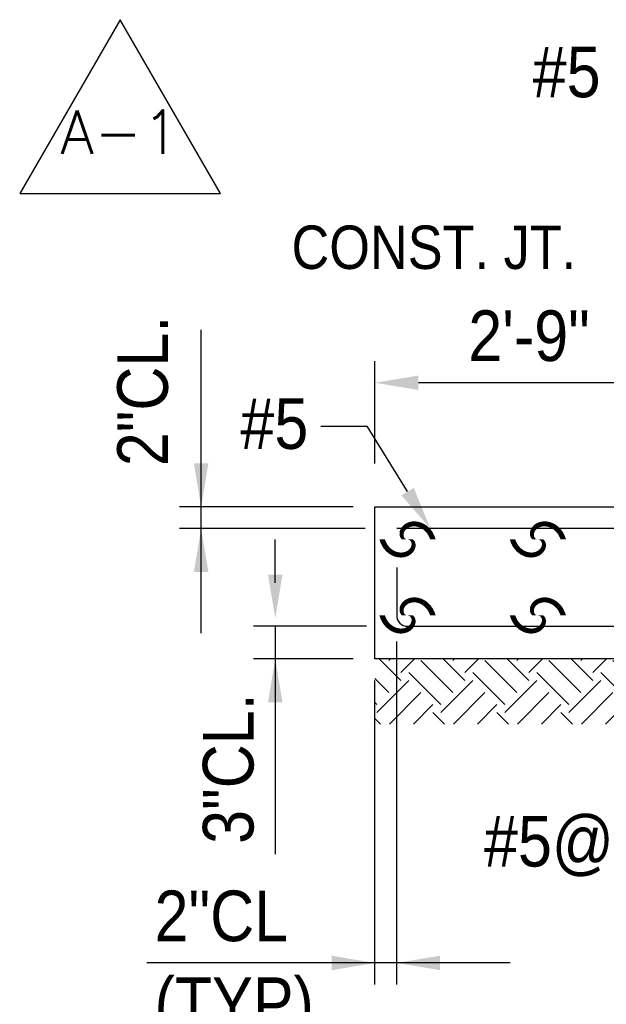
# Model space of a CAD drawing. Extents: x -132 to 3250, y 149 to 2856.
# Tile 22 of 41: x 2524 to 2686, y 1259 to 1531. Entities that reach past the tile are written whole.
import ezdxf
from ezdxf.enums import TextEntityAlignment as Align

# ---------------------------------------------------------------- set-up
doc = ezdxf.new("R2010")
doc.units = 0
doc.header["$LTSCALE"] = 96
doc.header["$MEASUREMENT"] = 0
doc.layers.get('0').update_dxf_attribs({"color": 2, "linetype": 'CONTINUOUS'})
for name, color, linetype in [('NOTE-ANNT', 1, 'CONTINUOUS'), ('REV-A1', 1, 'CONTINUOUS'), ('REV-SYMBOLS', 1, 'CONTINUOUS'), ('S1', 2, 'CONTINUOUS'), ('S3', 4, 'CONTINUOUS'), ('S5', 1, 'CONTINUOUS'), ('S5R', 1, 'CONTINUOUS'), ('S6', 1, 'CONTINUOUS'), ('S7', 3, 'CONTINUOUS'), ('S7R', 3, 'CONTINUOUS')]:
    doc.layers.add(name, color=color, linetype=linetype)
doc.styles.add('ANNTEXT', font='romans.shx')
doc.styles.add('SX-FRAC', font='SX-FRAC.shx', dxfattribs={"width": 0.9, "height": 1.322835})

# ---------------------------------------------------------------- blocks, each defined once
blk = doc.blocks.new('*X43')
at = {"color": 0}
for p, q in [((1219.76, 457.41), (1213.78, 463.39)), ((1216.44, 462.93), (1216.9, 463.39)), ((1219.76, 459.62), (1223.53, 463.39)), ((1234.12, 454.1), (1225.28, 462.93)), ((1237.44, 457.41), (1231.46, 463.39)), ((1234.12, 462.93), (1234.58, 463.39)), ((1237.44, 459.62), (1241.21, 463.39)), ((1251.8, 454.1), (1242.96, 462.93)), ((1255.11, 457.41), (1249.13, 463.39)), ((1251.8, 462.93), (1252.26, 463.39)), ((1255.11, 459.62), (1258.89, 463.39)), ((1269.48, 454.1), (1260.64, 462.93)), ((1272.79, 457.41), (1266.81, 463.39)), ((1269.48, 462.93), (1269.93, 463.39)), ((1272.79, 459.62), (1276.56, 463.39)), ((1284.74, 456.51), (1278.32, 462.93)), ((1286.6, 461.28), (1284.49, 463.39)), ((1287.16, 462.93), (1287.31, 463.09)), ((1216.44, 454.1), (1212.6, 457.94)), ((1213.13, 448.57), (1221.97, 457.41)), ((1230.81, 450.78), (1221.97, 459.62)), ((1230.81, 448.57), (1239.65, 457.41)), ((1248.49, 450.78), (1239.65, 459.62)), ((1248.49, 448.57), (1257.32, 457.41)), ((1266.16, 450.78), (1257.32, 459.62)), ((1266.16, 448.57), (1275, 457.41)), ((1282.87, 451.75), (1275, 459.62)), ((1216.58, 445.39), (1225.28, 454.1)), ((1234.26, 445.39), (1242.96, 454.1)), ((1251.93, 445.39), (1260.64, 454.1)), ((1269.61, 445.39), (1278.32, 454.1)), ((1213.13, 450.78), (1212.6, 451.31)), ((1223.21, 445.39), (1228.6, 450.78)), ((1240.89, 445.39), (1246.28, 450.78)), ((1258.56, 445.39), (1263.95, 450.78)), ((1276.24, 445.39), (1281.63, 450.78)), ((1214.1, 445.39), (1212.6, 446.89)), ((1231.78, 445.39), (1228.6, 448.57)), ((1249.46, 445.39), (1246.28, 448.57)), ((1267.13, 445.39), (1263.95, 448.57))]:
    blk.add_line(p, q, dxfattribs=at)
blk = doc.blocks.new('ZA_REV')
blk.add_lwpolyline([(1.732, -1), (0, 2), (-1.732, -1)], close=True)
blk = doc.blocks.new('A1REV')
at = {"layer": 'REV-SYMBOLS'}
ref = blk.add_blockref('ZA_REV', (-1.55, -1.31), dxfattribs=dict(at, xscale=16, yscale=16, zscale=16))
ref.add_attrib('REVISION', 'A-1', dxfattribs={"layer": 'NOTE-ANNT', "color": 1, "height": 12, "style": 'ANNTEXT'}).set_placement((-1.55, -0.39), align=Align.MIDDLE)

msp = doc.modelspace()

# ---------------------------------------------------------------- linework, layer by layer
at = {"layer": 'S1', "color": 3}
for p, q in [((2622.37235, 1396.88851), (2721.37235, 1396.88851)), ((2622.37235, 1354.88851), (2622.37235, 1396.88851)), ((2886.37235, 1354.88851), (2622.37235, 1354.88851))]:
    msp.add_line(p, q, dxfattribs=at)
at = {"layer": 'S3', "color": 4}
for p, q in [((2880.37235, 1390.88851), (2628.37235, 1390.88851)), ((2628.37235, 1380.13912), (2628.37235, 1366.88851)), ((2631.37235, 1363.88851), (2760.37235, 1363.88851))]:
    msp.add_line(p, q, dxfattribs=at)
at = {"layer": 'S3'}
msp.add_line((2628.37235, 1366.88851), (2628.37235, 1366.88851), dxfattribs=at)
for points in [[(2630.62235, 1387.88851, 14, 1.5, 1), (2632.12235, 1387.88851, 14, 1.5, 1)], [(2666.62235, 1387.88851, 14, 1.5, 1), (2668.12235, 1387.88851, 14, 1.5, 1)], [(2630.62235, 1366.88851, 14, 1.5, 1), (2632.12235, 1366.88851, 14, 1.5, 1)], [(2666.62235, 1366.88851, 14, 1.5, 1), (2668.12235, 1366.88851, 14, 1.5, 1)]]:
    msp.add_lwpolyline(points, format="xyseb", close=True, dxfattribs=at)
at = {"layer": 'S3', "color": 4}
msp.add_arc((2631.37235, 1366.88851), 3, 180, 270, dxfattribs=at)
at = {"layer": 'S5', "color": 1}
for p, q in [((2622.37235, 1408.88851), (2622.37235, 1437.17163)), ((2709.37235, 1431.17163), (2634.37235, 1431.17163))]:
    msp.add_line(p, q, dxfattribs=at)
msp.add_solid([(2634.37235, 1429.17163), (2634.37235, 1433.17163), (2622.37235, 1431.17163)], dxfattribs=at)
at = {"layer": 'S5R', "color": 1}
for p, q in [((2574.37235, 1362.01798), (2574.37235, 1445.77683)), ((2616.37235, 1396.88851), (2568.37235, 1396.88851)), ((2619.70826, 1390.88851), (2568.37235, 1390.88851)), ((2594.84083, 1375.88851), (2594.84083, 1387.88851)), ((2619.99322, 1363.88851), (2588.84083, 1363.88851)), ((2594.84083, 1363.88851), (2594.84083, 1300.97263)), ((2628.37235, 1264.88851), (2628.37235, 1359.67643)), ((2616.37235, 1354.88851), (2588.84083, 1354.88851)), ((2622.37235, 1264.88851), (2622.37235, 1348.88851)), ((2659.70807, 1270.88851), (2559.37235, 1270.88851))]:
    msp.add_line(p, q, dxfattribs=at)
for points in [[(2576.37235, 1408.88851), (2572.37235, 1408.88851), (2574.37235, 1396.88851)], [(2576.37235, 1378.88851), (2572.37235, 1378.88851), (2574.37235, 1390.88851)], [(2596.84083, 1378.14038), (2592.84083, 1378.14038), (2594.84083, 1366.14038)], [(2596.84083, 1342.88851), (2592.84083, 1342.88851), (2594.84083, 1354.88851)], [(2610.37235, 1268.88851), (2610.37235, 1272.88851), (2622.37235, 1270.88851)], [(2640.37235, 1268.88851), (2640.37235, 1272.88851), (2628.37235, 1270.88851)]]:
    msp.add_solid(points, dxfattribs=at)
at = {"layer": 'S7R', "color": 1}
for p in [(2607.45094, 1419.19413), (2631.38121, 1401.10597)]:
    msp.add_line(p, (2620.24039, 1419.19413), dxfattribs=at)
msp.add_solid([(2633.08412, 1402.15483), (2629.6783, 1400.05712), (2637.67434, 1390.88851)], dxfattribs=at)

# ---------------------------------------------------------------- block references
at = {"layer": 'REV-A1'}
msp.add_blockref('A1REV', (2553.52861, 1500.78984), dxfattribs=at)
at = {"layer": 'S6', "color": 1}
msp.add_blockref('*X43', (1409.77475, 891.49765), dxfattribs=at)

# ---------------------------------------------------------------- texts
at = {"layer": 'S5R', "color": 3, "style": 'SX-FRAC', "width": 0.9}
for s, p in [('2\'-9"', (2648.15806, 1437.17163)), ('2"CL', (2561.51521, 1276.88851)), ('(TYP)', (2561.51521, 1252.88851))]:
    msp.add_text(s, height=14, dxfattribs=at).set_placement(p)
for s, p in [('2"CL.', (2565.19096, 1408.12152)), ('3"CL.', (2588.84083, 1303.78514))]:
    msp.add_text(s, height=14, rotation=90, dxfattribs=at).set_placement(p)
at = {"layer": 'S7', "style": 'SX-FRAC', "width": 0.9}
msp.add_text('CONST. JT.', height=12, dxfattribs=at).set_placement((2599.32722, 1462.6093))
at = {"layer": 'S7R', "color": 3, "style": 'SX-FRAC', "width": 0.9}
for s, p in [('#5', (2665.93341, 1510.04631)), ('#5', (2585.22283, 1412.90122)), ('#5@12', (2652.49847, 1297.52444))]:
    msp.add_text(s, height=14, dxfattribs=at).set_placement(p)

doc.saveas('drawing.dxf')
